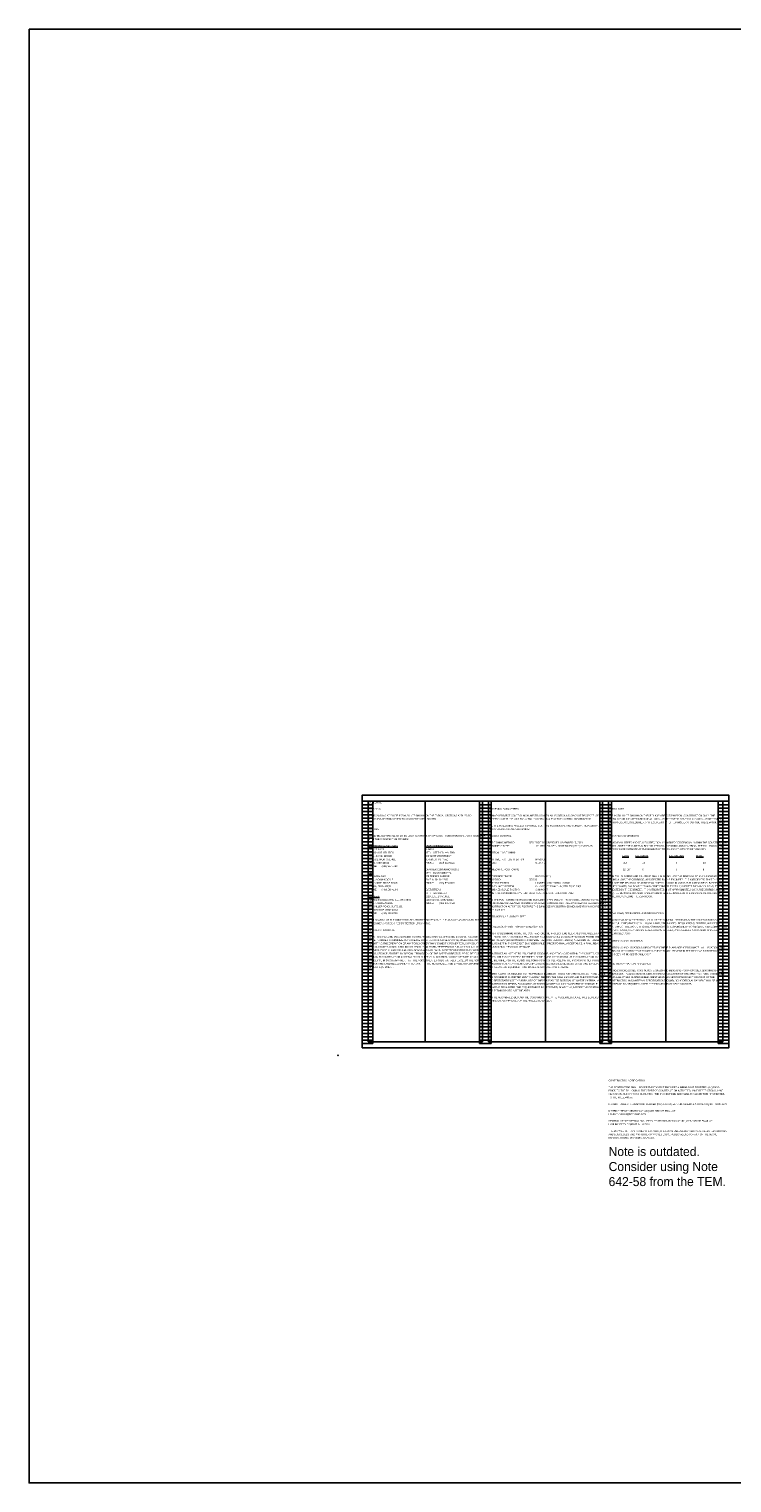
# Model space of a CAD drawing. Header units: feet. Extents: x -125 to 477, y -52 to 274.
# Tile 8 of 16: x 101 to 160, y 153 to 274. Entities that reach past the tile are written whole.
import ezdxf

# ---------------------------------------------------------------- set-up
doc = ezdxf.new("R2010")
doc.units = ezdxf.units.FT
doc.header["$MEASUREMENT"] = 0
doc.layers.add('0_VIEW', color=7, linetype='Continuous', plot=False)
doc.layers.add('SC_Scratch1', color=7, linetype='Continuous', plot=False)
doc.layers.add('SH_Text', color=7, linetype='Continuous')
doc.layers.add('TX_P_1', color=7, linetype='Continuous')
doc.styles.add('Slanted-Normal', font='font31.shx', dxfattribs={"height": 0.14})

# ---------------------------------------------------------------- blocks, each defined once
blk = doc.blocks.new('3COL')
at = {"layer": '0_VIEW', "color": 3, "linetype": 'Continuous'}
for p, q in [((2, 0.98), (2, 21.14)), ((2, 21.14), (2.9, 21.14)), ((2, 20.86), (2.9, 20.86)), ((2, 20.58), (2.9, 20.58)), ((2.9, 0.98), (2.9, 21.14)), ((11.76, 0.98), (11.76, 21.14)), ((11.76, 21.14), (12.74, 21.14)), ((11.76, 20.86), (12.74, 20.86)), ((11.76, 20.58), (12.74, 20.58)), ((12.74, 0.98), (12.74, 21.14)), ((21.76, 0.98), (21.76, 21.14)), ((21.76, 21.14), (22.74, 21.14)), ((21.76, 20.86), (22.74, 20.86)), ((21.76, 20.58), (22.74, 20.58)), ((22.74, 0.98), (22.74, 21.14)), ((31.6, 0.98), (31.6, 21.14)), ((31.6, 21.14), (32.5, 21.14)), ((31.6, 20.86), (32.5, 20.86)), ((31.6, 20.58), (32.5, 20.58)), ((32.5, 0.98), (32.5, 21.14)), ((2, 20.3), (2.9, 20.3)), ((2, 20.02), (2.9, 20.02)), ((2, 19.74), (2.9, 19.74)), ((2, 19.46), (2.9, 19.46)), ((11.76, 20.3), (12.74, 20.3)), ((11.76, 20.02), (12.74, 20.02)), ((11.76, 19.74), (12.74, 19.74)), ((11.76, 19.46), (12.74, 19.46)), ((21.76, 20.3), (22.74, 20.3)), ((21.76, 20.02), (22.74, 20.02)), ((21.76, 19.74), (22.74, 19.74)), ((21.76, 19.46), (22.74, 19.46)), ((31.6, 20.3), (32.5, 20.3)), ((31.6, 20.02), (32.5, 20.02)), ((31.6, 19.74), (32.5, 19.74)), ((31.6, 19.46), (32.5, 19.46)), ((2, 19.18), (2.9, 19.18)), ((2, 18.9), (2.9, 18.9)), ((2, 18.62), (2.9, 18.62)), ((2, 18.34), (2.9, 18.34)), ((11.76, 19.18), (12.74, 19.18)), ((11.76, 18.9), (12.74, 18.9)), ((11.76, 18.62), (12.74, 18.62)), ((11.76, 18.34), (12.74, 18.34)), ((21.76, 19.18), (22.74, 19.18)), ((21.76, 18.9), (22.74, 18.9)), ((21.76, 18.62), (22.74, 18.62)), ((21.76, 18.34), (22.74, 18.34)), ((31.6, 19.18), (32.5, 19.18)), ((31.6, 18.9), (32.5, 18.9)), ((31.6, 18.62), (32.5, 18.62)), ((31.6, 18.34), (32.5, 18.34)), ((2, 18.06), (2.9, 18.06)), ((2, 17.78), (2.9, 17.78)), ((2, 17.5), (2.9, 17.5)), ((2, 17.22), (2.9, 17.22)), ((2, 16.94), (2.9, 16.94)), ((11.76, 18.06), (12.74, 18.06)), ((11.76, 17.78), (12.74, 17.78)), ((11.76, 17.5), (12.74, 17.5)), ((11.76, 17.22), (12.74, 17.22)), ((11.76, 16.94), (12.74, 16.94)), ((21.76, 18.06), (22.74, 18.06)), ((21.76, 17.78), (22.74, 17.78)), ((21.76, 17.5), (22.74, 17.5)), ((21.76, 17.22), (22.74, 17.22)), ((21.76, 16.94), (22.74, 16.94)), ((31.6, 18.06), (32.5, 18.06)), ((31.6, 17.78), (32.5, 17.78)), ((31.6, 17.5), (32.5, 17.5)), ((31.6, 17.22), (32.5, 17.22)), ((31.6, 16.94), (32.5, 16.94)), ((2, 16.66), (2.9, 16.66)), ((2, 16.38), (2.9, 16.38)), ((2, 16.1), (2.9, 16.1)), ((2, 15.82), (2.9, 15.82)), ((11.76, 16.66), (12.74, 16.66)), ((11.76, 16.38), (12.74, 16.38)), ((11.76, 16.1), (12.74, 16.1)), ((11.76, 15.82), (12.74, 15.82)), ((21.76, 16.66), (22.74, 16.66)), ((21.76, 16.38), (22.74, 16.38)), ((21.76, 16.1), (22.74, 16.1)), ((21.76, 15.82), (22.74, 15.82)), ((31.6, 16.66), (32.5, 16.66)), ((31.6, 16.38), (32.5, 16.38)), ((31.6, 16.1), (32.5, 16.1)), ((31.6, 15.82), (32.5, 15.82)), ((2, 15.54), (2.9, 15.54)), ((2, 15.26), (2.9, 15.26)), ((2, 14.98), (2.9, 14.98)), ((2, 14.7), (2.9, 14.7)), ((11.76, 15.54), (12.74, 15.54)), ((11.76, 15.26), (12.74, 15.26)), ((11.76, 14.98), (12.74, 14.98)), ((11.76, 14.7), (12.74, 14.7)), ((21.76, 15.54), (22.74, 15.54)), ((21.76, 15.26), (22.74, 15.26)), ((21.76, 14.98), (22.74, 14.98)), ((21.76, 14.7), (22.74, 14.7)), ((31.6, 15.54), (32.5, 15.54)), ((31.6, 15.26), (32.5, 15.26)), ((31.6, 14.98), (32.5, 14.98)), ((31.6, 14.7), (32.5, 14.7)), ((2, 14.42), (2.9, 14.42)), ((2, 14.14), (2.9, 14.14)), ((2, 13.86), (2.9, 13.86)), ((2, 13.58), (2.9, 13.58)), ((11.76, 14.42), (12.74, 14.42)), ((11.76, 14.14), (12.74, 14.14)), ((11.76, 13.86), (12.74, 13.86)), ((11.76, 13.58), (12.74, 13.58)), ((21.76, 14.42), (22.74, 14.42)), ((21.76, 14.14), (22.74, 14.14)), ((21.76, 13.86), (22.74, 13.86)), ((21.76, 13.58), (22.74, 13.58)), ((31.6, 14.42), (32.5, 14.42)), ((31.6, 14.14), (32.5, 14.14)), ((31.6, 13.86), (32.5, 13.86)), ((31.6, 13.58), (32.5, 13.58)), ((2, 13.3), (2.9, 13.3)), ((2, 13.02), (2.9, 13.02)), ((2, 12.74), (2.9, 12.74)), ((2, 12.46), (2.9, 12.46)), ((2, 12.18), (2.9, 12.18)), ((11.76, 13.3), (12.74, 13.3)), ((11.76, 13.02), (12.74, 13.02)), ((11.76, 12.74), (12.74, 12.74)), ((11.76, 12.46), (12.74, 12.46)), ((11.76, 12.18), (12.74, 12.18)), ((21.76, 13.3), (22.74, 13.3)), ((21.76, 13.02), (22.74, 13.02)), ((21.76, 12.74), (22.74, 12.74)), ((21.76, 12.46), (22.74, 12.46)), ((21.76, 12.18), (22.74, 12.18)), ((31.6, 13.3), (32.5, 13.3)), ((31.6, 13.02), (32.5, 13.02)), ((31.6, 12.74), (32.5, 12.74)), ((31.6, 12.46), (32.5, 12.46)), ((31.6, 12.18), (32.5, 12.18)), ((2, 11.9), (2.9, 11.9)), ((2, 11.62), (2.9, 11.62)), ((2, 11.34), (2.9, 11.34)), ((2, 11.06), (2.9, 11.06)), ((11.76, 11.9), (12.74, 11.9)), ((11.76, 11.62), (12.74, 11.62)), ((11.76, 11.34), (12.74, 11.34)), ((11.76, 11.06), (12.74, 11.06)), ((21.76, 11.9), (22.74, 11.9)), ((21.76, 11.62), (22.74, 11.62)), ((21.76, 11.34), (22.74, 11.34)), ((21.76, 11.06), (22.74, 11.06)), ((31.6, 11.9), (32.5, 11.9)), ((31.6, 11.62), (32.5, 11.62)), ((31.6, 11.34), (32.5, 11.34)), ((31.6, 11.06), (32.5, 11.06)), ((2, 10.78), (2.9, 10.78)), ((2, 10.5), (2.9, 10.5)), ((2, 10.22), (2.9, 10.22)), ((2, 9.94), (2.9, 9.94)), ((11.76, 10.78), (12.74, 10.78)), ((11.76, 10.5), (12.74, 10.5)), ((11.76, 10.22), (12.74, 10.22)), ((11.76, 9.94), (12.74, 9.94)), ((21.76, 10.78), (22.74, 10.78)), ((21.76, 10.5), (22.74, 10.5)), ((21.76, 10.22), (22.74, 10.22)), ((21.76, 9.94), (22.74, 9.94)), ((31.6, 10.78), (32.5, 10.78)), ((31.6, 10.5), (32.5, 10.5)), ((31.6, 10.22), (32.5, 10.22)), ((31.6, 9.94), (32.5, 9.94)), ((2, 9.66), (2.9, 9.66)), ((2, 9.38), (2.9, 9.38)), ((2, 9.1), (2.9, 9.1)), ((2, 8.82), (2.9, 8.82)), ((2, 8.54), (2.9, 8.54)), ((11.76, 9.66), (12.74, 9.66)), ((11.76, 9.38), (12.74, 9.38)), ((11.76, 9.1), (12.74, 9.1)), ((11.76, 8.82), (12.74, 8.82)), ((11.76, 8.54), (12.74, 8.54)), ((21.76, 9.66), (22.74, 9.66)), ((21.76, 9.38), (22.74, 9.38)), ((21.76, 9.1), (22.74, 9.1)), ((21.76, 8.82), (22.74, 8.82)), ((21.76, 8.54), (22.74, 8.54)), ((31.6, 9.66), (32.5, 9.66)), ((31.6, 9.38), (32.5, 9.38)), ((31.6, 9.1), (32.5, 9.1)), ((31.6, 8.82), (32.5, 8.82)), ((31.6, 8.54), (32.5, 8.54)), ((2, 8.26), (2.9, 8.26)), ((2, 7.98), (2.9, 7.98)), ((2, 7.7), (2.9, 7.7)), ((2, 7.42), (2.9, 7.42)), ((11.76, 8.26), (12.74, 8.26)), ((11.76, 7.98), (12.74, 7.98)), ((11.76, 7.7), (12.74, 7.7)), ((11.76, 7.42), (12.74, 7.42)), ((21.76, 8.26), (22.74, 8.26)), ((21.76, 7.98), (22.74, 7.98)), ((21.76, 7.7), (22.74, 7.7)), ((21.76, 7.42), (22.74, 7.42)), ((31.6, 8.26), (32.5, 8.26)), ((31.6, 7.98), (32.5, 7.98)), ((31.6, 7.7), (32.5, 7.7)), ((31.6, 7.42), (32.5, 7.42)), ((2, 7.14), (2.9, 7.14)), ((2, 6.86), (2.9, 6.86)), ((2, 6.58), (2.9, 6.58)), ((2, 6.3), (2.9, 6.3)), ((11.76, 7.14), (12.74, 7.14)), ((11.76, 6.86), (12.74, 6.86)), ((11.76, 6.58), (12.74, 6.58)), ((11.76, 6.3), (12.74, 6.3)), ((21.76, 7.14), (22.74, 7.14)), ((21.76, 6.86), (22.74, 6.86)), ((21.76, 6.58), (22.74, 6.58)), ((21.76, 6.3), (22.74, 6.3)), ((31.6, 7.14), (32.5, 7.14)), ((31.6, 6.86), (32.5, 6.86)), ((31.6, 6.58), (32.5, 6.58)), ((31.6, 6.3), (32.5, 6.3)), ((2, 6.02), (2.9, 6.02)), ((2, 5.74), (2.9, 5.74)), ((2, 5.46), (2.9, 5.46)), ((2, 5.18), (2.9, 5.18)), ((2, 4.9), (2.9, 4.9)), ((11.76, 6.02), (12.74, 6.02)), ((11.76, 5.74), (12.74, 5.74)), ((11.76, 5.46), (12.74, 5.46)), ((11.76, 5.18), (12.74, 5.18)), ((11.76, 4.9), (12.74, 4.9)), ((21.76, 6.02), (22.74, 6.02)), ((21.76, 5.74), (22.74, 5.74)), ((21.76, 5.46), (22.74, 5.46)), ((21.76, 5.18), (22.74, 5.18)), ((21.76, 4.9), (22.74, 4.9)), ((31.6, 6.02), (32.5, 6.02)), ((31.6, 5.74), (32.5, 5.74)), ((31.6, 5.46), (32.5, 5.46)), ((31.6, 5.18), (32.5, 5.18)), ((31.6, 4.9), (32.5, 4.9)), ((2, 4.62), (2.9, 4.62)), ((2, 4.34), (2.9, 4.34)), ((2, 4.06), (2.9, 4.06)), ((2, 3.78), (2.9, 3.78)), ((11.76, 4.62), (12.74, 4.62)), ((11.76, 4.34), (12.74, 4.34)), ((11.76, 4.06), (12.74, 4.06)), ((11.76, 3.78), (12.74, 3.78)), ((21.76, 4.62), (22.74, 4.62)), ((21.76, 4.34), (22.74, 4.34)), ((21.76, 4.06), (22.74, 4.06)), ((21.76, 3.78), (22.74, 3.78)), ((31.6, 4.62), (32.5, 4.62)), ((31.6, 4.34), (32.5, 4.34)), ((31.6, 4.06), (32.5, 4.06)), ((31.6, 3.78), (32.5, 3.78)), ((2, 3.5), (2.9, 3.5)), ((2, 3.22), (2.9, 3.22)), ((2, 2.94), (2.9, 2.94)), ((2, 2.66), (2.9, 2.66)), ((11.76, 3.5), (12.74, 3.5)), ((11.76, 3.22), (12.74, 3.22)), ((11.76, 2.94), (12.74, 2.94)), ((11.76, 2.66), (12.74, 2.66)), ((21.76, 3.5), (22.74, 3.5)), ((21.76, 3.22), (22.74, 3.22)), ((21.76, 2.94), (22.74, 2.94)), ((21.76, 2.66), (22.74, 2.66)), ((31.6, 3.5), (32.5, 3.5)), ((31.6, 3.22), (32.5, 3.22)), ((31.6, 2.94), (32.5, 2.94)), ((31.6, 2.66), (32.5, 2.66)), ((2, 2.38), (2.9, 2.38)), ((2, 2.1), (2.9, 2.1)), ((2, 1.82), (2.9, 1.82)), ((2, 1.54), (2.9, 1.54)), ((2, 1.26), (2.9, 1.26)), ((11.76, 2.38), (12.74, 2.38)), ((11.76, 2.1), (12.74, 2.1)), ((11.76, 1.82), (12.74, 1.82)), ((11.76, 1.54), (12.74, 1.54)), ((11.76, 1.26), (12.74, 1.26)), ((21.76, 2.38), (22.74, 2.38)), ((21.76, 2.1), (22.74, 2.1)), ((21.76, 1.82), (22.74, 1.82)), ((21.76, 1.54), (22.74, 1.54)), ((21.76, 1.26), (22.74, 1.26)), ((31.6, 2.38), (32.5, 2.38)), ((31.6, 2.1), (32.5, 2.1)), ((31.6, 1.82), (32.5, 1.82)), ((31.6, 1.54), (32.5, 1.54)), ((31.6, 1.26), (32.5, 1.26)), ((2, 0.98), (2.9, 0.98)), ((11.76, 0.98), (12.74, 0.98)), ((21.76, 0.98), (22.74, 0.98)), ((31.6, 0.98), (32.5, 0.98))]:
    blk.add_line(p, q, dxfattribs=at)
at = {"layer": '0_VIEW', "color": 3}
blk.add_lwpolyline([(2, 0.64), (32.5, 0.64), (32.5, 21.64), (2, 21.64)], close=True, dxfattribs=at)
at = {"layer": '0_VIEW', "color": 3, "linetype": 'Continuous'}
blk.add_point((0, 0), dxfattribs=at)

msp = doc.modelspace()

# ---------------------------------------------------------------- linework, layer by layer
at = {"layer": 'SC_Scratch1'}
for p, q in [((134.23, 209.58), (134.23, 189.58)), ((144.23, 209.58), (144.23, 189.58)), ((154.23, 209.58), (154.23, 189.58))]:
    msp.add_line(p, q, dxfattribs=at)
for points in [[(128.98, 189.08), (159.48, 189.08), (159.48, 210.08), (128.98, 210.08)], [(129.48, 189.58), (138.98, 189.58), (138.98, 209.58), (129.48, 209.58)], [(139.48, 189.58), (148.98, 189.58), (148.98, 209.58), (139.48, 209.58)], [(149.48, 189.58), (158.98, 189.58), (158.98, 209.58), (149.48, 209.58)]]:
    msp.add_lwpolyline(points, close=True, dxfattribs=at)
at = {"layer": 'TX_P_1', "color": 1}
msp.add_lwpolyline([(101.28, 273.82), (476.97, 273.82), (476.97, 152.87), (101.28, 152.87)], close=True, dxfattribs=at)

# ---------------------------------------------------------------- block references
at = {"layer": 'SC_Scratch1'}
msp.add_blockref('3COL', (126.98, 188.44), dxfattribs=at)

# ---------------------------------------------------------------- texts
at = {"layer": 'SH_Text', "char_height": 0.14, "width": 9.5, "attachment_point": 1, "line_spacing_factor": 1.2, "style": 'Slanted-Normal'}
for s, insert in [('\\P\\PTHE ROUNDING AT SLOPE BREAKPOINTS SHOWN ON THE TYPICAL SECTIONS APPLIES TO \\PALL CROSS-SECTIONS EVEN THOUGH OTHERWISE SHOWN.', (129.48, 209.02)), ('{\\C3;\\P\\P}PRIMARY PROJECT CONTROL MONUMENTS GOVERN ALL POSITIONING ON ODOT PROJECTS. SEE SHEETS {\\C1;2-3} OF THE PLANS FOR A TABLE CONTAINING PROJECT CONTROL INFORMATION.\\P\\PUSE THE FOLLOWING PROJECT CONTROL, VERTICAL POSITIONING, AND HORIZONTAL POSITIONING PARAMETERS FOR ALL SURVEYING:\\P\\PPROJECT CONTROL\\P\\PPOSITIONING METHOD:^I^I^IGPS POSITION OBSERVED NOVEMBER 19, 2019\\PMONUMENT TYPE:^I^I^I^I1/2" IRON PIN SET - ODOT NAD83 (2011) CMR PLUS\\P\\PVERTICAL POSITIONING\\P\\PORTHOMETRIC HEIGHT DATUM:^I^INAVD 88\\PGEOID:^I^I^I^I^I^IGEOID 18\\P\\PHORIZONTAL POSITIONING\\P\\PREFERENCE FRAME:^I^I^I^INAD 83 (2011)\\PELLIPSOID:^I^I^I^I^IGRS 80\\PMAP PROJECTION:^I^I^I^ILAMBERT CONFORMAL CONIC\\PCOORDINATE SYSTEM:^I^I^I^IOHIO STATE PLANE - NORTH ZONE 3401\\PCOMBINED SCALE FACTOR:^I^I^I0.99993497\\PORIGIN OF COORDINATE SYSTEM:^IODOT VRS - CVE CONTROL POINT #112\\P\\PUSE THE POSITIONING METHODS AND MONUMENT TYPE USED IN THE ORIGINAL SURVEY TO RESTORE ALL MONUMENTS RELATED TO PRIMARY PROJECT CONTROL THAT ARE DAMAGED OR DESTROYED BY CONSTRUCTION ACTIVITIES. RESTORE THE DAMAGED OR DESTROYED MONUMENTS IN ACCORDANCE WITH CMS 623.\\P\\PUNITS ARE IN U.S. SURVEY FEET.', (139.48, 209.02)), ('\\P\\PTHE WORK LIMITS SHOWN ON THESE PLANS ARE FOR PHYSICAL CONSTRUCTION ONLY. THE INSTALLATION AND OPERATION OF ALL WORK ZONE TRAFFIC CONTROL AND WORK ZONE TRAFFIC CONTROL DEVICES REQUIRED BY THESE PLANS WHETHER INSIDE OR OUTSIDE THESE WORK LIMITS.', (149.48, 209.02)), ('\\P\\P\\P\\PLISTED BELOW ARE ALL UTILITIES LOCATED WITHIN THE PROJECT CONSTRUCTION LIMITS TOGETHER WITH THEIR RESPECTIVE OWNERS:\\P\\P{\\LWATER/STORM/SANITARY \\P}CITY OF AVON\\PDIVISION OF UTILITIES\\PATTN.: BRIAN BRUCE\\P35030 DETROIT AVENUE^JAVON, OHIO 44011\\PPHONE:^I(440) 937-5740{\\L\\P\\PGAS \\P}COLUMBIA GAS\\PATTN.: ADAM WOODIE\\P3101 NORTH RIDGE ROAD\\PELYRIA, OHIO 44035\\PPHONE:^I(440) 240-6144\\P\\P{\\LELECTRIC }\\PCLEVELAND ELECTRIC ILLUMINATING\\PATTN.: JOHN ZASSICK\\P6896 MILLER ROAD, SUITE 101\\PBRECKSVILLE, OHIO 44141\\PPHONE:^I(440) 546-8706\\P\\PTHE LOCATION OF THE UNDERGROUND UTILITIES SHOWN ON THE PLANS ARE AS OBTAINED FROM THE OWNERS AS REQUIRED BY SECTION 153.64 O.R.C.', (129.48, 207.9)), ('\\P\\PREMOVE ALL TREES AND STUMPS SPECIFICALLY MARKED FOR REMOVAL WITHIN THE CONSTRUCTION LIMITS UNDER THE LUMP SUM BID FOR ITEM 201 - CLEARING AND GRUBBING. THE FOLLOWING IS AN APPROXIMATE ESTIMATE OF THE NUMBER OF TREES AND STUMPS TO BE REMOVED.\\P\\P^I^I{\\LSIZES}^I^I{\\LNO. TREES}^I^I^I^I{\\LNO. STUMPS}^I^I{\\LTOTAL}\\P\\P^I^I <12"^I^I^I14^I^I^I^I^I0^I^I^I^I14\\P\\P^I^I 12"-18"^I^I8^I^I^I^I^I0^I^I^I^I8\\P\\PITEM 201 - CLEARING AND GRUBBING SHALL ALSO INCLUDE THE REMOVAL OF ANY LANDSCAPING FOUND ALONG THE CORRIDOR, AS DIRECTED BY THE ENGINEER. IT IS ANTICIPATED THAT THIS WILL INCLUDE THE REMOVAL OF ADDITIONAL TOPSOIL FOUND IN VARIOUS PLANTING BEDS, BUSHES AND OTHER PLANTS, RAILROAD TIES AND OTHER TIMBER EDGES, CONCRETE PARKING BLOCKS, ETC. AS DIRECTED BY THE ENGINEER. IT IS ANTICIPATED THAT APPROXIMATELY 20 BUSHES/SHRUBS WILL BE REQUIRE REMOVAL. NO ADDITIONAL PAYMENT WILL BE MADE FOR THE REMOVAL OF THE ABOVE LISTED ITEMS ALONG THE CORRIDOR. ', (149.48, 206.78)), ("\\P\\PIN ACCORDANCE WITH SECTION 107.01 OF THE GENERAL PROVISIONS, THE CONTRACTOR SHALL STAY FULLY INFORMED OF ALL LOCAL LAWS, ORDINANCES, REGULATIONS, ORDERS, AND DECREES THAT AFFECT THE WORK.  IT IS THE CONTRACTOR'S RESPONSIBILITY TO OBSERVE AND COMPLY WITH ALL SUCH LAWS, ORDINANCES, REGULATIONS, ORDERS, AND DECREES AT NO ADDITIONAL COST TO THE PROJECT/CITY.", (149.48, 200.34)), ('{\\C3;\\P\\P\\pxt24;}ACTIVITIES AND LAND USE ADJACENT TO THIS PROJECT MAY BE AFFECTED BY CONSTRUCTION NOISE. IN ORDER TO MINIMIZE ANY ADVERSE CONSTRUCTION NOISE IMPACTS, OPERATING OR PERMITTING THE OPERATION OF ANY TOOLS OTHER THAN DOMESTIC POWER TOOLS OR EQUIPMENT USED IN CONSTRUCTION, DRILLING OR DEMOLITION WORK, BETWEEN 9:00 P.M. AND 7:00 A.M. OR BETWEEN 7:00 P.M. AND 9:00 A.M. ON SUNDAYS AND HOLIDAYS, EXCEPT FOR EMERGENCY WORK, PUBLIC SERVICE UTILITIES, BY SPECIAL PERMISSION OF THE SAFETY DIRECTOR, OR TO PERFORM ANY NIGHT CONSTRUCTION AS DETAILED ON SHEET 22. IN ADDITION, DO NOT OPERATE AT ANY TIME ANY DEVICE IN SUCH A MANNER THAT THE NOISE CREATED SUBSTANTIALLY EXCEEDS THE NOISE CUSTOMARILY AND NECESSARILY ATTENDANT TO THE REASONABLE AND EFFICIENT PERFORMANCE OF SUCH EQUIPMENT.', (129.48, 198.94)), ("\\P\\PPRIOR TO BEGINNING WORK, THE CONTRACTOR, THE PROJECT ENGINEER, AND A REPRESENTATIVE OF THE MAINTAINING AGENCY WILL REVIEW AND RECORD ALL LANDSCAPING ITEMS WITHIN THE RIGHT-OF-WAY (BOTH WITHIN AND OUTSIDE THE CONSTRUCTION LIMITS). A RECORD OF THIS REVIEW WILL BE KEPT IN THE PROJECT ENGINEER'S FILES. PRIOR TO FINAL ACCEPTANCE, A FINAL REVIEW OF LANDSCAPING ITEMS WILL BE MADE.\\P\\PCONSTRUCT ALL ACTIVITIES, EQUIPMENT STORAGE, AND STAGING TO WITHIN THE CONSTRUCTION LIMITS. UNLESS OTHERWISE IDENTIFIED IN THE PLANS OR PROPOSAL, THE CONSTRUCTION LIMITS ARE IDENTIFIED ON THE PLANS. THE CONTRACTOR SHALL FOLLOW THE PROVISIONS SET IN THE CONSTRUCTION AND MATERIAL SPECIFICATIONS SECTIONS 104.04, 105.16, 107.10, AND 107.11 FOR ANY AREAS FOR EQUIPMENT AND MATERIAL STORAGE AND STAGING.\\P\\PSUBMIT A WRITTEN REQUEST TO THE PROJECT ENGINEER TO USE ANY AREA OUTSIDE THESE LIMITS. THE DOCUMENT SUBMITTED MUST CLEARLY IDENTIFY THE AREA AND EXPLAIN THE PROPOSED USE AND RESTORATION OF THE AREA. USE OF THESE AREAS FOR DISPOSAL OF WASTE MATERIAL AND CONSTRUCTION DEBRIS, EXCAVATION OF BORROW MATERIAL AND PLACEMENT OF PORTABLE PLANTS IS PROHIBITED. THE REQUEST MUST BE APPROVED, IN WRITING, BEFORE THE CONTRACTOR HAS PERMISSION TO USE THE AREA.\\P\\PANY ITEMS DAMAGED BEYOND THE CONSTRUCTION LIMITS, AS DEFINED ABOVE, WILL BE REPLACED IN KIND OR AS APPROVED BY THE PROJECT ENGINEER.", (139.48, 199.22)), ('{\\Fsimplex|c0;\\H0.99999x;\\P\\P\\Ffont31|c0;STATIONING AND LOCATIONS INDICATED ON THESE PLANS ARE APPROXIMATE.  ALL LOCATIONS AND ITEMS CALLED OUT BY STATION ARE SUBJECT TO ADJUSTMENT IN THE FIELD "AS DIRECTED BY THE ENGINEER" AT NO ADDITIONAL COST. }', (149.48, 198.04)), ('\\P\\PALTHOUGH CROSS-SECTIONS INDICATE SPECIFIC DIMENSIONS FOR PROPOSED BENCHING OF THE EMBANKMENT FOUNDATIONS IN CERTAIN AREAS, NO WAIVER OF THE SPECIFICATIONS IS INTENDED. BENCH ALL OTHER SLOPED EMBANKMENT AREAS AS SET FORTH IN SECTION 203.05 OF THE CONSTRUCTION AND MATERIAL SPECIFICATIONS (C&MS). NO ADDITIONAL PAYMENT WILL BE MADE FOR BENCHING REQUIRED UNDER THE PROVISIONS OF SECTION 203.05.', (149.48, 196.14)), ('\\P\\PTHE CONTRACTOR SHALL ADVISE THE PROJECT ENGINEER A MINIMUM OF FOURTEEN (14) DAYS PRIOR TO THE FOLLOWING: THE START OF CONSTRUCTION ACTIVITIES, LANE RESTRICTIONS, LANE CLOSURES, AND OR ROAD CLOSURES.  THE PROJECT ENGINEER WILL FORWARD THIS INFORMATION TO THE FOLLOWING:\\P\\PDISTRICT PUBLIC INFORMATION OFFICER (PIO) AT (419) 207-7181 OR EMAIL AT D03.PIO@DOT.OHIO.GOV\\P\\PDISTRICT PERMIT SECTION AT (419) 207-7050 OR EMAIL AT \\PLOUIS.TUMBLIN@DOT.OHIO.GOV\\P\\PCENTRAL OFFICE SPECIAL HAUL PERMITS SECTION BY FAX AT (614) 728-4099 OR EMAIL AT HAULING.PERMITS@DOT.OHIO.GOV\\P\\PTHE PIO WILL, IN TURN, NOTIFY THE PUBLIC, THE LOCAL EMERGENCY SERVICES, AFFECTED SCHOOLS AND BUSINESSES, AND ANY OTHER IMPACTED LOCAL PUBLIC AGENCY OF ANY OF THE ABOVE MENTIONS ITEMS, VIA MEDIA SOURCES. ', (149.48, 186.42))]:
    msp.add_mtext(s, dxfattribs=dict(at, insert=insert))
at = {"layer": 'SH_Text', "color": 1, "insert": (134.23, 205.94), "char_height": 0.14, "width": 5.25, "attachment_point": 1, "line_spacing_factor": 1.2, "style": 'Slanted-Normal'}
msp.add_mtext('{\\L\\C256;TELECOMMUNICATIONS\\P\\lLUMEN\\PATTN.: STEPHEN WALEND\\P203 WEST 9TH STREET\\PLORAIN, OHIO 44052\\PPHONE:^I(440) 244-8423\\P\\PCHARTER COMMUNICATIONS^JATTN.: DAVE SOBOTKA\\P578 TERNES AVENUE\\PELYRIA, OHIO 44035\\PPHONE:^I(216) 575-8016\\P\\PEVERSTREAM\\PATTN.: GIO REILLO\\P1228 EUCLID AVENUE\\PCLEVELAND, OHIO 44115\\PPHONE: ^I(216) 905-0780}', dxfattribs=at)
at = {"layer": 'TX_P_1', "color": 3, "width": 9.5, "attachment_point": 1, "style": 'Slanted-Normal'}
for s, insert, char_height in [('GENERAL', (129.48, 209.58), 0.17), ('ROUNDING', (129.48, 209.02), 0.14), ('SURVEYING PARAMETERS', (139.48, 209.02), 0.14), ('WORK LIMITS', (149.48, 209.02), 0.14), ('UTILITIES', (129.48, 207.34), 0.14), ('CLEARING AND GRUBBING', (149.48, 206.78), 0.14), ('{\\C3;LOCAL LAWS, ORDINANCES, AND REGULATIONS}', (149.48, 200.34), 0.14), ('CONSTRUCTION NOISE', (129.48, 198.94), 0.14), ('PROTECTION OF RIGHT-OF-WAY LANDSCAPING', (139.48, 199.22), 0.14), ('STATIONING AND LOCATIONS', (149.48, 198.04), 0.14), ('BENCHING OF FOUNDATION SLOPES', (149.48, 196.14), 0.14), ('CONSTRUCTION NOTIFICATION', (149.48, 186.42), 0.14)]:
    msp.add_mtext(s, dxfattribs=dict(at, insert=insert, char_height=char_height))
at = {"layer": 'TX_P_1', "color": 1, "insert": (149.48, 180.82), "char_height": 0.75, "width": 10.254, "attachment_point": 1, "style": 'Slanted-Normal'}
msp.add_mtext('Note is outdated. Consider using Note 642-58 from the TEM.', dxfattribs=at)

doc.saveas('drawing.dxf')
